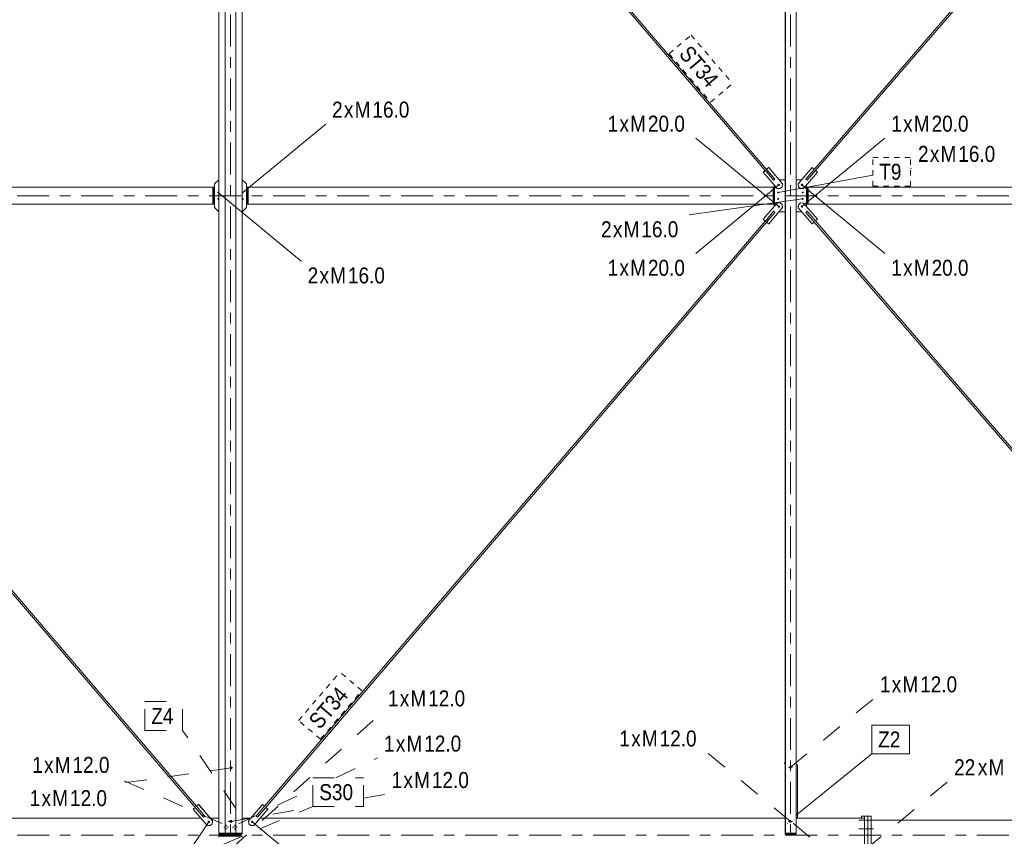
# Model space of a CAD drawing. Header units: millimetres. Extents: x -54 to 556, y -102 to 998.
# Tile 26 of 34: x 190 to 283, y 710 to 787. Entities that reach past the tile are written whole.
import ezdxf

# ---------------------------------------------------------------- set-up
doc = ezdxf.new("R2010")
doc.units = ezdxf.units.MM
for name, pattern in [('XKITLINE00', [0]), ('XKITLINE02', [4, 2, -2]), ('XKITLINE03', [6, 3, -1, 1, -1]), ('XKITLINE04', [3, 0.5, -0.5, 0.5, -0.5, 0.5, -0.5])]:
    doc.linetypes.add(name, pattern=pattern)
for name, color, linetype, lineweight in [('Element', 2, 'Continuous', 0), ('Spoina', 1, 'Continuous', 0), ('Znak elementu', 2, 'Continuous', 0), ('Znak śruby', 4, 'Continuous', 0), ('Śruba', 3, 'Continuous', 0)]:
    doc.layers.add(name, color=color, linetype=linetype, lineweight=lineweight)
doc.styles.add('ARIAL', font='ARIAL.TTF')

msp = doc.modelspace()

# ---------------------------------------------------------------- hatches: boundary and pattern name
at = {"layer": 'Śruba'}
for points in [[(261.308, 771.029), (261.31, 771.04), (261.312, 771.05), (261.316, 771.061), (261.321, 771.07), (261.326, 771.08), (261.333, 771.088), (261.34, 771.096), (261.348, 771.104), (261.356, 771.11), (261.366, 771.116), (261.375, 771.12), (261.386, 771.124), (261.396, 771.126), (261.407, 771.128), (261.418, 771.129), (261.428, 771.128), (261.439, 771.126), (261.449, 771.124), (261.46, 771.12), (261.469, 771.116), (261.479, 771.11), (261.487, 771.104), (261.495, 771.096), (261.503, 771.088), (261.509, 771.08), (261.515, 771.07), (261.519, 771.061), (261.523, 771.05), (261.525, 771.04), (261.527, 771.029), (261.528, 771.019), (261.527, 771.008), (261.525, 770.997), (261.523, 770.987), (261.519, 770.976), (261.515, 770.967), (261.509, 770.957), (261.503, 770.949), (261.495, 770.941), (261.487, 770.934), (261.479, 770.927), (261.469, 770.922), (261.46, 770.917), (261.449, 770.913), (261.439, 770.911), (261.428, 770.909), (261.418, 770.909), (261.407, 770.909), (261.396, 770.911), (261.386, 770.913), (261.375, 770.917), (261.366, 770.922), (261.356, 770.927), (261.348, 770.934), (261.34, 770.941), (261.333, 770.949), (261.326, 770.957), (261.321, 770.967), (261.316, 770.976), (261.312, 770.987), (261.31, 770.997), (261.308, 771.008), (261.308, 771.019)], [(263.481, 771.032), (263.483, 771.042), (263.485, 771.053), (263.489, 771.063), (263.494, 771.073), (263.499, 771.082), (263.506, 771.091), (263.513, 771.099), (263.521, 771.106), (263.53, 771.112), (263.539, 771.118), (263.549, 771.122), (263.559, 771.126), (263.57, 771.128), (263.58, 771.13), (263.591, 771.13), (263.602, 771.13), (263.613, 771.128), (263.623, 771.125), (263.633, 771.122), (263.643, 771.117), (263.652, 771.111), (263.661, 771.105), (263.669, 771.098), (263.676, 771.09), (263.682, 771.081), (263.688, 771.072), (263.692, 771.062), (263.696, 771.052), (263.698, 771.041), (263.7, 771.031), (263.7, 771.02), (263.7, 771.009), (263.698, 770.998), (263.695, 770.988), (263.692, 770.978), (263.687, 770.968), (263.682, 770.959), (263.675, 770.95), (263.668, 770.942), (263.66, 770.935), (263.651, 770.929), (263.642, 770.923), (263.632, 770.918), (263.622, 770.915), (263.611, 770.912), (263.601, 770.911), (263.59, 770.91), (263.579, 770.911), (263.568, 770.913), (263.558, 770.915), (263.548, 770.919), (263.538, 770.924), (263.529, 770.929), (263.52, 770.936), (263.512, 770.943), (263.505, 770.951), (263.499, 770.96), (263.493, 770.969), (263.489, 770.979), (263.485, 770.989), (263.482, 770.999), (263.481, 771.01), (263.481, 771.021)], [(208.94, 770.291), (208.939, 770.282), (208.937, 770.274), (208.934, 770.266), (208.93, 770.258), (208.925, 770.25), (208.92, 770.243), (208.914, 770.236), (208.908, 770.23), (208.901, 770.225), (208.893, 770.221), (208.885, 770.217), (208.877, 770.214), (208.868, 770.212), (208.859, 770.21), (208.851, 770.21), (208.842, 770.21), (208.833, 770.212), (208.824, 770.214), (208.816, 770.217), (208.808, 770.221), (208.801, 770.225), (208.794, 770.23), (208.787, 770.236), (208.781, 770.243), (208.776, 770.25), (208.771, 770.258), (208.767, 770.266), (208.765, 770.274), (208.762, 770.282), (208.761, 770.291), (208.761, 770.3), (208.761, 770.309), (208.762, 770.318), (208.765, 770.326), (208.767, 770.334), (208.771, 770.342), (208.776, 770.35), (208.781, 770.357), (208.787, 770.364), (208.794, 770.37), (208.801, 770.375), (208.808, 770.379), (208.816, 770.383), (208.824, 770.386), (208.833, 770.388), (208.842, 770.39), (208.851, 770.39), (208.859, 770.39), (208.868, 770.388), (208.877, 770.386), (208.885, 770.383), (208.893, 770.379), (208.901, 770.375), (208.908, 770.37), (208.914, 770.364), (208.92, 770.357), (208.925, 770.35), (208.93, 770.342), (208.934, 770.334), (208.937, 770.326), (208.939, 770.318), (208.94, 770.309), (208.941, 770.3)], [(211.06, 770.309), (211.061, 770.318), (211.063, 770.326), (211.066, 770.334), (211.07, 770.342), (211.075, 770.35), (211.08, 770.357), (211.086, 770.364), (211.092, 770.37), (211.099, 770.375), (211.107, 770.379), (211.115, 770.383), (211.123, 770.386), (211.132, 770.388), (211.141, 770.39), (211.149, 770.39), (211.158, 770.39), (211.167, 770.388), (211.176, 770.386), (211.184, 770.383), (211.192, 770.379), (211.199, 770.375), (211.206, 770.37), (211.213, 770.364), (211.219, 770.357), (211.224, 770.35), (211.229, 770.342), (211.233, 770.334), (211.235, 770.326), (211.238, 770.318), (211.239, 770.309), (211.239, 770.3), (211.239, 770.291), (211.238, 770.282), (211.235, 770.274), (211.233, 770.266), (211.229, 770.258), (211.224, 770.25), (211.219, 770.243), (211.213, 770.236), (211.206, 770.23), (211.199, 770.225), (211.192, 770.221), (211.184, 770.217), (211.176, 770.214), (211.167, 770.212), (211.158, 770.21), (211.149, 770.21), (211.141, 770.21), (211.132, 770.212), (211.123, 770.214), (211.115, 770.217), (211.107, 770.221), (211.099, 770.225), (211.092, 770.23), (211.086, 770.236), (211.08, 770.243), (211.075, 770.25), (211.07, 770.258), (211.066, 770.266), (211.063, 770.274), (211.061, 770.282), (211.06, 770.291), (211.059, 770.3)], [(261.261, 770.309), (261.262, 770.318), (261.264, 770.326), (261.267, 770.334), (261.271, 770.342), (261.276, 770.35), (261.281, 770.357), (261.287, 770.364), (261.293, 770.37), (261.301, 770.375), (261.308, 770.379), (261.316, 770.383), (261.324, 770.386), (261.333, 770.388), (261.342, 770.39), (261.35, 770.39), (261.359, 770.39), (261.368, 770.388), (261.377, 770.386), (261.385, 770.383), (261.393, 770.379), (261.4, 770.375), (261.408, 770.37), (261.414, 770.364), (261.42, 770.357), (261.425, 770.35), (261.43, 770.342), (261.434, 770.334), (261.437, 770.326), (261.439, 770.318), (261.44, 770.309), (261.44, 770.3), (261.44, 770.291), (261.439, 770.282), (261.437, 770.274), (261.434, 770.266), (261.43, 770.258), (261.425, 770.25), (261.42, 770.243), (261.414, 770.236), (261.408, 770.23), (261.4, 770.225), (261.393, 770.221), (261.385, 770.217), (261.377, 770.214), (261.368, 770.212), (261.359, 770.21), (261.35, 770.21), (261.342, 770.21), (261.333, 770.212), (261.324, 770.214), (261.316, 770.217), (261.308, 770.221), (261.301, 770.225), (261.293, 770.23), (261.287, 770.236), (261.281, 770.243), (261.276, 770.25), (261.271, 770.258), (261.267, 770.266), (261.264, 770.274), (261.262, 770.282), (261.261, 770.291), (261.261, 770.3)], [(263.56, 770.309), (263.561, 770.318), (263.563, 770.326), (263.566, 770.334), (263.57, 770.342), (263.575, 770.35), (263.58, 770.357), (263.586, 770.364), (263.592, 770.37), (263.599, 770.375), (263.607, 770.379), (263.615, 770.383), (263.623, 770.386), (263.632, 770.388), (263.641, 770.39), (263.649, 770.39), (263.658, 770.39), (263.667, 770.388), (263.676, 770.386), (263.684, 770.383), (263.692, 770.379), (263.699, 770.375), (263.706, 770.37), (263.713, 770.364), (263.719, 770.357), (263.724, 770.35), (263.729, 770.342), (263.733, 770.334), (263.735, 770.326), (263.738, 770.318), (263.739, 770.309), (263.739, 770.3), (263.739, 770.291), (263.738, 770.282), (263.735, 770.274), (263.733, 770.266), (263.729, 770.258), (263.724, 770.25), (263.719, 770.243), (263.713, 770.236), (263.706, 770.23), (263.699, 770.225), (263.692, 770.221), (263.684, 770.217), (263.676, 770.214), (263.667, 770.212), (263.658, 770.21), (263.649, 770.21), (263.641, 770.21), (263.632, 770.212), (263.623, 770.214), (263.615, 770.217), (263.607, 770.221), (263.599, 770.225), (263.592, 770.23), (263.586, 770.236), (263.58, 770.243), (263.575, 770.25), (263.57, 770.258), (263.566, 770.266), (263.563, 770.274), (263.561, 770.282), (263.56, 770.291), (263.559, 770.3)], [(208.94, 769.691), (208.939, 769.682), (208.937, 769.674), (208.934, 769.666), (208.93, 769.658), (208.925, 769.65), (208.92, 769.643), (208.914, 769.636), (208.908, 769.63), (208.901, 769.625), (208.893, 769.621), (208.885, 769.617), (208.877, 769.614), (208.868, 769.612), (208.859, 769.61), (208.851, 769.61), (208.842, 769.61), (208.833, 769.612), (208.824, 769.614), (208.816, 769.617), (208.808, 769.621), (208.801, 769.625), (208.794, 769.63), (208.787, 769.636), (208.781, 769.643), (208.776, 769.65), (208.771, 769.658), (208.767, 769.666), (208.765, 769.674), (208.762, 769.682), (208.761, 769.691), (208.761, 769.7), (208.761, 769.709), (208.762, 769.718), (208.765, 769.726), (208.767, 769.734), (208.771, 769.742), (208.776, 769.75), (208.781, 769.757), (208.787, 769.764), (208.794, 769.77), (208.801, 769.775), (208.808, 769.779), (208.816, 769.783), (208.824, 769.786), (208.833, 769.788), (208.842, 769.79), (208.851, 769.79), (208.859, 769.79), (208.868, 769.788), (208.877, 769.786), (208.885, 769.783), (208.893, 769.779), (208.901, 769.775), (208.908, 769.77), (208.914, 769.764), (208.92, 769.757), (208.925, 769.75), (208.93, 769.742), (208.934, 769.734), (208.937, 769.726), (208.939, 769.718), (208.94, 769.709), (208.941, 769.7)], [(211.06, 769.709), (211.061, 769.718), (211.063, 769.726), (211.066, 769.734), (211.07, 769.742), (211.075, 769.75), (211.08, 769.757), (211.086, 769.764), (211.092, 769.77), (211.099, 769.775), (211.107, 769.779), (211.115, 769.783), (211.123, 769.786), (211.132, 769.788), (211.141, 769.79), (211.149, 769.79), (211.158, 769.79), (211.167, 769.788), (211.176, 769.786), (211.184, 769.783), (211.192, 769.779), (211.199, 769.775), (211.206, 769.77), (211.213, 769.764), (211.219, 769.757), (211.224, 769.75), (211.229, 769.742), (211.233, 769.734), (211.235, 769.726), (211.238, 769.718), (211.239, 769.709), (211.239, 769.7), (211.239, 769.691), (211.238, 769.682), (211.235, 769.674), (211.233, 769.666), (211.229, 769.658), (211.224, 769.65), (211.219, 769.643), (211.213, 769.636), (211.206, 769.63), (211.199, 769.625), (211.192, 769.621), (211.184, 769.617), (211.176, 769.614), (211.167, 769.612), (211.158, 769.61), (211.149, 769.61), (211.141, 769.61), (211.132, 769.612), (211.123, 769.614), (211.115, 769.617), (211.107, 769.621), (211.099, 769.625), (211.092, 769.63), (211.086, 769.636), (211.08, 769.643), (211.075, 769.65), (211.07, 769.658), (211.066, 769.666), (211.063, 769.674), (211.061, 769.682), (211.06, 769.691), (211.059, 769.7)], [(261.261, 769.709), (261.262, 769.718), (261.264, 769.726), (261.267, 769.734), (261.271, 769.742), (261.276, 769.75), (261.281, 769.757), (261.287, 769.764), (261.293, 769.77), (261.301, 769.775), (261.308, 769.779), (261.316, 769.783), (261.324, 769.786), (261.333, 769.788), (261.342, 769.79), (261.35, 769.79), (261.359, 769.79), (261.368, 769.788), (261.377, 769.786), (261.385, 769.783), (261.393, 769.779), (261.4, 769.775), (261.408, 769.77), (261.414, 769.764), (261.42, 769.757), (261.425, 769.75), (261.43, 769.742), (261.434, 769.734), (261.437, 769.726), (261.439, 769.718), (261.44, 769.709), (261.44, 769.7), (261.44, 769.691), (261.439, 769.682), (261.437, 769.674), (261.434, 769.666), (261.43, 769.658), (261.425, 769.65), (261.42, 769.643), (261.414, 769.636), (261.408, 769.63), (261.4, 769.625), (261.393, 769.621), (261.385, 769.617), (261.377, 769.614), (261.368, 769.612), (261.359, 769.61), (261.35, 769.61), (261.342, 769.61), (261.333, 769.612), (261.324, 769.614), (261.316, 769.617), (261.308, 769.621), (261.301, 769.625), (261.293, 769.63), (261.287, 769.636), (261.281, 769.643), (261.276, 769.65), (261.271, 769.658), (261.267, 769.666), (261.264, 769.674), (261.262, 769.682), (261.261, 769.691), (261.261, 769.7)], [(263.56, 769.709), (263.561, 769.718), (263.563, 769.726), (263.566, 769.734), (263.57, 769.742), (263.575, 769.75), (263.58, 769.757), (263.586, 769.764), (263.592, 769.77), (263.599, 769.775), (263.607, 769.779), (263.615, 769.783), (263.623, 769.786), (263.632, 769.788), (263.641, 769.79), (263.649, 769.79), (263.658, 769.79), (263.667, 769.788), (263.676, 769.786), (263.684, 769.783), (263.692, 769.779), (263.699, 769.775), (263.706, 769.77), (263.713, 769.764), (263.719, 769.757), (263.724, 769.75), (263.729, 769.742), (263.733, 769.734), (263.735, 769.726), (263.738, 769.718), (263.739, 769.709), (263.739, 769.7), (263.739, 769.691), (263.738, 769.682), (263.735, 769.674), (263.733, 769.666), (263.729, 769.658), (263.724, 769.65), (263.719, 769.643), (263.713, 769.636), (263.706, 769.63), (263.699, 769.625), (263.692, 769.621), (263.684, 769.617), (263.676, 769.614), (263.667, 769.612), (263.658, 769.61), (263.649, 769.61), (263.641, 769.61), (263.632, 769.612), (263.623, 769.614), (263.615, 769.617), (263.607, 769.621), (263.599, 769.625), (263.592, 769.63), (263.586, 769.636), (263.58, 769.643), (263.575, 769.65), (263.57, 769.658), (263.566, 769.666), (263.563, 769.674), (263.561, 769.682), (263.56, 769.691), (263.559, 769.7)], [(261.308, 768.992), (261.31, 769.003), (261.312, 769.013), (261.316, 769.024), (261.321, 769.033), (261.326, 769.043), (261.333, 769.051), (261.34, 769.059), (261.348, 769.066), (261.356, 769.073), (261.366, 769.078), (261.375, 769.083), (261.386, 769.087), (261.396, 769.089), (261.407, 769.091), (261.418, 769.091), (261.428, 769.091), (261.439, 769.089), (261.449, 769.087), (261.46, 769.083), (261.469, 769.078), (261.479, 769.073), (261.487, 769.066), (261.495, 769.059), (261.503, 769.051), (261.509, 769.043), (261.515, 769.033), (261.519, 769.024), (261.523, 769.013), (261.525, 769.003), (261.527, 768.992), (261.528, 768.981), (261.527, 768.971), (261.525, 768.96), (261.523, 768.95), (261.519, 768.939), (261.515, 768.93), (261.509, 768.92), (261.503, 768.912), (261.495, 768.904), (261.487, 768.896), (261.479, 768.89), (261.469, 768.884), (261.46, 768.88), (261.449, 768.876), (261.439, 768.874), (261.428, 768.872), (261.418, 768.871), (261.407, 768.872), (261.396, 768.874), (261.386, 768.876), (261.375, 768.88), (261.366, 768.884), (261.356, 768.89), (261.348, 768.896), (261.34, 768.904), (261.333, 768.912), (261.326, 768.92), (261.321, 768.93), (261.316, 768.939), (261.312, 768.95), (261.31, 768.96), (261.308, 768.971), (261.308, 768.981)], [(263.481, 768.99), (263.482, 769.001), (263.485, 769.011), (263.489, 769.021), (263.493, 769.031), (263.499, 769.04), (263.505, 769.049), (263.512, 769.057), (263.52, 769.064), (263.529, 769.071), (263.538, 769.076), (263.548, 769.081), (263.558, 769.085), (263.568, 769.087), (263.579, 769.089), (263.59, 769.09), (263.601, 769.089), (263.611, 769.088), (263.622, 769.085), (263.632, 769.082), (263.642, 769.077), (263.651, 769.071), (263.66, 769.065), (263.668, 769.058), (263.675, 769.05), (263.682, 769.041), (263.687, 769.032), (263.692, 769.022), (263.695, 769.012), (263.698, 769.002), (263.7, 768.991), (263.7, 768.98), (263.7, 768.97), (263.698, 768.959), (263.696, 768.948), (263.692, 768.938), (263.688, 768.928), (263.682, 768.919), (263.676, 768.91), (263.669, 768.902), (263.661, 768.895), (263.652, 768.889), (263.643, 768.883), (263.633, 768.878), (263.623, 768.875), (263.613, 768.872), (263.602, 768.87), (263.591, 768.87), (263.58, 768.87), (263.57, 768.872), (263.559, 768.874), (263.549, 768.878), (263.539, 768.882), (263.53, 768.888), (263.521, 768.894), (263.513, 768.901), (263.506, 768.909), (263.499, 768.918), (263.494, 768.927), (263.489, 768.937), (263.485, 768.947), (263.483, 768.958), (263.481, 768.968), (263.481, 768.979)], [(208.07, 711.247), (208.069, 711.237), (208.066, 711.226), (208.062, 711.216), (208.058, 711.206), (208.052, 711.197), (208.046, 711.188), (208.038, 711.18), (208.03, 711.173), (208.022, 711.167), (208.013, 711.161), (208.003, 711.156), (207.993, 711.153), (207.982, 711.15), (207.972, 711.149), (207.961, 711.148), (207.95, 711.149), (207.939, 711.15), (207.929, 711.153), (207.919, 711.156), (207.909, 711.161), (207.9, 711.167), (207.891, 711.173), (207.883, 711.18), (207.876, 711.188), (207.869, 711.197), (207.864, 711.206), (207.859, 711.216), (207.856, 711.226), (207.853, 711.237), (207.851, 711.247), (207.851, 711.258), (207.851, 711.269), (207.853, 711.28), (207.856, 711.29), (207.859, 711.3), (207.864, 711.31), (207.869, 711.319), (207.876, 711.328), (207.883, 711.336), (207.891, 711.343), (207.9, 711.35), (207.909, 711.355), (207.919, 711.36), (207.929, 711.363), (207.939, 711.366), (207.95, 711.368), (207.961, 711.368), (207.972, 711.368), (207.982, 711.366), (207.993, 711.363), (208.003, 711.36), (208.013, 711.355), (208.022, 711.35), (208.03, 711.343), (208.038, 711.336), (208.046, 711.328), (208.052, 711.319), (208.058, 711.31), (208.062, 711.3), (208.066, 711.29), (208.069, 711.28), (208.07, 711.269), (208.071, 711.258)], [(211.93, 711.269), (211.931, 711.28), (211.934, 711.29), (211.938, 711.3), (211.942, 711.31), (211.948, 711.319), (211.954, 711.328), (211.962, 711.336), (211.97, 711.343), (211.978, 711.35), (211.987, 711.355), (211.997, 711.36), (212.007, 711.363), (212.018, 711.366), (212.028, 711.368), (212.039, 711.368), (212.05, 711.368), (212.061, 711.366), (212.071, 711.363), (212.081, 711.36), (212.091, 711.355), (212.1, 711.35), (212.109, 711.343), (212.117, 711.336), (212.124, 711.328), (212.131, 711.319), (212.136, 711.31), (212.141, 711.3), (212.144, 711.29), (212.147, 711.28), (212.149, 711.269), (212.149, 711.258), (212.149, 711.247), (212.147, 711.237), (212.144, 711.226), (212.141, 711.216), (212.136, 711.206), (212.131, 711.197), (212.124, 711.188), (212.117, 711.18), (212.109, 711.173), (212.1, 711.167), (212.091, 711.161), (212.081, 711.156), (212.071, 711.153), (212.061, 711.15), (212.05, 711.149), (212.039, 711.148), (212.028, 711.149), (212.018, 711.15), (212.007, 711.153), (211.997, 711.156), (211.987, 711.161), (211.978, 711.167), (211.97, 711.173), (211.962, 711.18), (211.954, 711.188), (211.948, 711.197), (211.942, 711.206), (211.938, 711.216), (211.934, 711.226), (211.931, 711.237), (211.93, 711.247), (211.929, 711.258)]]:
    msp.add_hatch(color=256, dxfattribs=at).paths.add_polyline_path(points, flags=17)

# ---------------------------------------------------------------- linework, layer by layer
at = {"layer": 'Element', "linetype": 'XKITLINE00', "lineweight": 0}
for p, q in [((208.899, 829.82), (208.899, 710.18)), ((209.499, 710.18), (209.499, 829.82)), ((209.5, 710.18), (209.5, 829.82)), ((210.5, 710.18), (210.5, 829.82)), ((210.501, 710.18), (210.501, 829.82)), ((211.101, 710.18), (211.101, 829.82)), ((262, 710.18), (262, 829.82)), ((262.003, 710.18), (262.003, 829.82)), ((262.028, 710.18), (262.028, 829.82)), ((262.031, 710.18), (262.031, 829.82)), ((263.03, 710.18), (263.03, 829.82)), ((261.053, 771.564), (212.52, 828.299)), ((264.074, 771.461), (313.202, 828.396)), ((264.737, 772.474), (312.297, 827.592)), ((260.152, 772.372), (213.179, 827.283)), ((259.96, 772.21), (260.149, 772.372)), ((261.259, 770.69), (259.96, 772.21)), ((259.96, 772.21), (259.965, 772.21)), ((259.965, 772.21), (260.154, 772.372)), ((261.264, 770.69), (259.965, 772.21)), ((260.149, 772.372), (260.154, 772.372)), ((260.154, 772.372), (260.934, 771.46)), ((260.272, 772.477), (260.461, 772.639)), ((260.274, 772.476), (260.276, 772.476)), ((260.276, 772.476), (260.466, 772.639)), ((261.056, 771.564), (260.276, 772.476)), ((260.461, 772.639), (260.466, 772.639)), ((260.466, 772.639), (261.766, 771.119)), ((263.238, 771.122), (264.544, 772.636)), ((263.243, 771.122), (264.549, 772.636)), ((265.048, 772.205), (263.742, 770.691)), ((264.738, 772.473), (263.954, 771.565)), ((264.076, 771.46), (264.859, 772.368)), ((264.544, 772.636), (264.549, 772.636)), ((264.549, 772.636), (264.738, 772.473)), ((264.857, 772.368), (264.859, 772.368)), ((264.859, 772.368), (265.048, 772.205)), ((208.501, 771.1), (208.899, 771.498)), ((208.501, 768.9), (208.501, 771.1)), ((211.499, 771.1), (211.101, 771.498)), ((211.499, 768.9), (211.499, 771.1)), ((260.933, 771.462), (260.94, 771.467)), ((260.934, 771.46), (260.993, 771.511)), ((260.94, 771.467), (260.963, 771.485)), ((260.963, 771.485), (260.994, 771.511)), ((260.994, 771.511), (261.056, 771.564)), ((260.994, 771.511), (261.024, 771.537)), ((260.996, 769.002), (260.996, 770.998)), ((261.024, 771.537), (261.046, 771.557)), ((261.046, 771.557), (261.053, 771.564)), ((261.053, 771.564), (261.056, 771.564)), ((261.44, 771.5), (262, 771.5)), ((261.766, 771.119), (261.744, 770.837)), ((263.03, 771.5), (263.564, 771.5)), ((263.238, 771.122), (263.259, 770.84)), ((263.238, 771.122), (263.243, 771.122)), ((263.264, 770.84), (263.243, 771.122)), ((263.954, 771.565), (264.076, 771.46)), ((159.121, 770.8), (208.343, 770.8)), ((208.343, 770.8), (208.343, 769.2)), ((208.406, 770.8), (208.343, 770.8)), ((208.343, 769.2), (208.343, 770.8)), ((208.383, 769.2), (208.383, 770.8)), ((208.406, 769.2), (208.406, 770.8)), ((208.432, 770.8), (208.406, 770.8)), ((208.406, 770.78), (208.501, 770.78)), ((208.41, 770.78), (208.41, 770.8)), ((208.432, 770.78), (208.432, 770.8)), ((211.499, 770.78), (211.594, 770.78)), ((211.568, 770.78), (211.568, 770.8)), ((211.568, 770.8), (211.594, 770.8)), ((211.59, 770.78), (211.59, 770.8)), ((211.594, 770.8), (211.594, 769.2)), ((211.594, 770.8), (211.657, 770.8)), ((211.617, 769.2), (211.617, 770.8)), ((260.879, 770.8), (211.657, 770.8)), ((211.657, 770.8), (211.657, 769.2)), ((211.657, 770.8), (211.657, 769.2)), ((260.879, 769.2), (260.879, 770.8)), ((260.919, 770.8), (260.879, 770.8)), ((260.879, 769.2), (260.879, 770.8)), ((260.919, 769.2), (260.919, 770.8)), ((260.919, 770.78), (260.996, 770.78)), ((261.001, 769.008), (261.001, 770.992)), ((261.541, 770.668), (261.259, 770.69)), ((261.259, 770.69), (261.264, 770.69)), ((261.546, 770.668), (261.264, 770.69)), ((261.542, 770.668), (261.541, 770.668)), ((261.541, 770.668), (261.546, 770.668)), ((261.744, 770.837), (261.546, 770.668)), ((263.259, 770.84), (263.455, 770.67)), ((263.259, 770.84), (263.264, 770.84)), ((263.46, 770.67), (263.264, 770.84)), ((263.455, 770.67), (263.46, 770.67)), ((263.742, 770.691), (263.46, 770.67)), ((263.999, 769.011), (263.999, 770.989)), ((263.999, 770.78), (264.094, 770.78)), ((264.068, 770.78), (264.068, 770.8)), ((264.068, 770.8), (264.094, 770.8)), ((264.09, 770.78), (264.09, 770.8)), ((264.094, 770.8), (264.094, 769.2)), ((264.094, 770.8), (264.157, 770.8)), ((264.117, 769.2), (264.117, 770.8)), ((264.157, 769.2), (264.157, 770.8)), ((264.157, 770.8), (313.379, 770.8)), ((264.157, 770.8), (264.157, 769.2)), ((208.343, 769.2), (159.121, 769.2)), ((208.406, 769.2), (208.343, 769.2)), ((208.406, 769.22), (208.501, 769.22)), ((208.406, 769.2), (208.432, 769.2)), ((208.41, 769.2), (208.41, 769.22)), ((208.432, 769.2), (208.432, 769.22)), ((211.499, 769.22), (211.594, 769.22)), ((211.568, 769.2), (211.568, 769.22)), ((211.594, 769.2), (211.568, 769.2)), ((211.59, 769.2), (211.59, 769.22)), ((211.594, 769.2), (211.657, 769.2)), ((211.657, 769.2), (260.879, 769.2)), ((261.259, 769.31), (259.96, 767.79)), ((259.965, 767.79), (261.264, 769.31)), ((260.919, 769.2), (260.879, 769.2)), ((260.919, 769.22), (260.996, 769.22)), ((261.541, 769.332), (261.259, 769.31)), ((261.259, 769.31), (261.264, 769.31)), ((261.264, 769.31), (261.546, 769.332)), ((261.542, 769.332), (261.541, 769.332)), ((261.541, 769.332), (261.546, 769.332)), ((261.546, 769.332), (261.744, 769.163)), ((261.744, 769.163), (261.766, 768.881)), ((262.008, 769.96), (262.008, 770.04)), ((262.008, 770.04), (262.028, 770.04)), ((262.028, 769.96), (262.008, 769.96)), ((263.259, 769.16), (263.238, 768.878)), ((263.243, 768.878), (263.264, 769.16)), ((263.455, 769.33), (263.259, 769.16)), ((263.259, 769.16), (263.264, 769.16)), ((263.264, 769.16), (263.46, 769.33)), ((263.455, 769.33), (263.46, 769.33)), ((263.46, 769.33), (263.742, 769.309)), ((263.742, 769.309), (265.048, 767.795)), ((263.999, 769.22), (264.094, 769.22)), ((264.068, 769.2), (264.068, 769.22)), ((264.094, 769.2), (264.068, 769.2)), ((264.09, 769.2), (264.09, 769.22)), ((264.094, 769.2), (264.157, 769.2)), ((313.379, 769.2), (264.157, 769.2)), ((207.479, 711.701), (158.947, 768.436)), ((208.899, 768.502), (208.501, 768.9)), ((211.101, 768.502), (211.499, 768.9)), ((212.521, 711.701), (261.053, 768.436)), ((260.934, 768.54), (260.154, 767.628)), ((260.276, 767.524), (261.056, 768.436)), ((261.766, 768.881), (260.466, 767.361)), ((260.94, 768.533), (260.933, 768.538)), ((260.934, 768.54), (260.993, 768.489)), ((260.963, 768.515), (260.94, 768.533)), ((260.994, 768.489), (260.963, 768.515)), ((261.024, 768.463), (260.994, 768.489)), ((260.994, 768.489), (261.056, 768.436)), ((261.046, 768.443), (261.024, 768.463)), ((261.053, 768.436), (261.046, 768.443)), ((261.053, 768.436), (261.056, 768.436)), ((261.44, 768.5), (262, 768.5)), ((263.03, 768.5), (263.564, 768.5)), ((263.238, 768.878), (264.544, 767.364)), ((263.238, 768.878), (263.243, 768.878)), ((264.549, 767.364), (263.243, 768.878)), ((264.076, 768.54), (263.954, 768.435)), ((263.954, 768.435), (264.738, 767.527)), ((313.202, 711.604), (264.074, 768.539)), ((264.859, 767.632), (264.076, 768.54)), ((206.821, 712.717), (159.848, 767.628)), ((213.179, 712.717), (260.152, 767.628)), ((259.96, 767.79), (260.149, 767.628)), ((259.96, 767.79), (259.965, 767.79)), ((260.154, 767.628), (259.965, 767.79)), ((260.149, 767.628), (260.154, 767.628)), ((260.272, 767.523), (260.461, 767.361)), ((260.274, 767.524), (260.276, 767.524)), ((260.466, 767.361), (260.276, 767.524)), ((260.461, 767.361), (260.466, 767.361)), ((264.544, 767.364), (264.549, 767.364)), ((264.738, 767.527), (264.549, 767.364)), ((312.297, 712.408), (264.737, 767.526)), ((264.857, 767.632), (264.859, 767.632)), ((265.048, 767.795), (264.859, 767.632)), ((261.95, 716.789), (261.95, 716.729)), ((261.95, 716.789), (262, 716.789)), ((261.95, 716.729), (262, 716.729)), ((263.03, 716.789), (263.05, 716.789)), ((263.03, 716.729), (263.05, 716.729)), ((263.03, 716.617), (263.16, 716.617)), ((263.03, 716.613), (263.16, 716.613)), ((263.05, 716.789), (263.05, 716.729)), ((263.16, 716.613), (263.16, 716.617)), ((263.16, 711.6), (263.16, 716.613)), ((206.819, 712.716), (207.009, 712.878)), ((207.014, 712.878), (207.009, 712.878)), ((207.009, 712.878), (208.309, 711.359)), ((208.314, 711.359), (207.014, 712.878)), ((211.686, 711.359), (212.986, 712.878)), ((211.691, 711.359), (212.991, 712.878)), ((212.986, 712.878), (212.991, 712.878)), ((212.991, 712.878), (213.181, 712.716)), ((262, 713.497), (262, 712.282)), ((262, 713.494), (262, 713.494)), ((206.508, 712.449), (206.698, 712.612)), ((207.808, 710.93), (206.508, 712.449)), ((206.698, 712.612), (206.7, 712.612)), ((206.698, 712.612), (207.478, 711.7)), ((207.599, 711.804), (206.819, 712.716)), ((213.492, 712.449), (212.192, 710.93)), ((213.181, 712.716), (212.401, 711.804)), ((212.522, 711.7), (213.302, 712.612)), ((213.3, 712.612), (213.302, 712.612)), ((213.302, 712.612), (213.492, 712.449)), ((262, 712.282), (262, 712.282)), ((158, 711.6), (207.234, 711.6)), ((207.478, 711.7), (207.599, 711.804)), ((208.287, 711.077), (208.09, 710.908)), ((208.095, 710.908), (208.292, 711.077)), ((208.107, 711.6), (208.897, 711.6)), ((208.309, 711.359), (208.287, 711.077)), ((208.292, 711.077), (208.287, 711.077)), ((208.292, 711.077), (208.314, 711.359)), ((208.314, 711.359), (208.309, 711.359)), ((208.897, 710.18), (208.897, 711.6)), ((208.897, 711.6), (208.899, 711.6)), ((211.103, 711.6), (211.101, 711.6)), ((211.103, 711.6), (211.893, 711.6)), ((211.103, 710.18), (211.103, 711.6)), ((211.686, 711.359), (211.708, 711.077)), ((211.686, 711.359), (211.691, 711.359)), ((211.713, 711.077), (211.691, 711.359)), ((211.708, 711.077), (211.905, 710.908)), ((211.708, 711.077), (211.713, 711.077)), ((211.91, 710.908), (211.713, 711.077)), ((212.401, 711.804), (212.522, 711.7)), ((212.766, 711.6), (262, 711.6)), ((263.03, 711.6), (269.46, 711.6)), ((269.766, 711.8), (269.167, 711.8)), ((269.167, 711.6), (269.167, 711.8)), ((269.46, 708.4), (269.46, 711.6)), ((269.466, 708.2), (269.466, 711.8)), ((269.766, 711.8), (269.766, 708.2)), ((270.066, 711.8), (269.766, 711.8)), ((269.766, 708.2), (269.766, 711.8)), ((270.066, 708.2), (270.066, 711.8)), ((270.066, 711.4), (312.834, 711.4)), ((208.09, 710.908), (207.808, 710.93)), ((208.09, 710.908), (208.095, 710.908)), ((208.899, 710.18), (208.897, 710.18)), ((208.899, 710.18), (209.5, 710.18)), ((208.9, 710.1), (208.9, 710.18)), ((211.1, 710.1), (208.9, 710.1)), ((209.5, 710.18), (210.5, 710.18)), ((209.5, 710.18), (209.5, 710.18)), ((209.915, 709.9), (209.915, 710.1)), ((209.92, 709.9), (209.92, 710.1)), ((210.08, 709.9), (210.08, 710.1)), ((210.085, 709.9), (210.085, 710.1)), ((210.5, 710.18), (210.501, 710.18)), ((210.5, 710.18), (210.5, 710.18)), ((210.501, 710.18), (211.101, 710.18)), ((211.1, 710.1), (211.1, 710.18)), ((211.101, 710.18), (211.103, 710.18)), ((211.905, 710.908), (211.91, 710.908)), ((212.192, 710.93), (211.91, 710.908)), ((262, 710.18), (262.003, 710.18)), ((262.001, 710.18), (262.001, 710.1)), ((262.03, 710.18), (262.001, 710.18)), ((262.001, 710.1), (263.029, 710.1)), ((262.028, 710.18), (262.029, 710.18)), ((262.029, 710.1), (262.029, 710.18)), ((262.03, 710.18), (262.031, 710.18)), ((262.031, 710.18), (263.03, 710.18)), ((263.029, 710.1), (263.029, 710.18)), ((208.9, 709.9), (211.1, 709.9)), ((208.9, 709.82), (208.9, 709.9)), ((211.1, 709.9), (211.1, 709.82))]:
    msp.add_line(p, q, dxfattribs=at)
at = {"layer": 'Spoina', "linetype": 'XKITLINE03', "lineweight": 0}
for p, q in [((210, -20), (210, 960)), ((262.5, -20), (262.5, 960)), ((-20, 770), (440, 770)), ((-20, 710), (440, 710))]:
    msp.add_line(p, q, dxfattribs=at)
at = {"layer": 'Znak elementu', "linetype": 'XKITLINE04', "lineweight": 0}
for p, q in [((251.131, 783.318), (253.183, 785.073)), ((253.183, 785.073), (257.071, 780.528)), ((251.131, 783.318), (255.019, 778.772)), ((255.019, 778.772), (257.071, 780.528)), ((270.236, 773.6), (273.77, 773.6)), ((270.236, 770.9), (270.236, 773.6)), ((273.77, 770.9), (273.77, 773.6)), ((270.236, 770.9), (273.77, 770.9)), ((216.381, 720.767), (220.269, 725.312)), ((222.321, 723.557), (220.269, 725.312)), ((218.433, 719.012), (222.321, 723.557)), ((218.433, 719.012), (216.381, 720.767))]:
    msp.add_line(p, q, dxfattribs=at)
at = {"layer": 'Znak elementu', "linetype": 'XKITLINE02', "lineweight": 0}
for p, q in [((201.966, 722.535), (205.5, 722.535)), ((201.966, 719.835), (201.966, 722.535)), ((205.5, 719.835), (205.5, 722.535)), ((201.966, 719.835), (205.5, 719.835)), ((210.5, 712.525), (205.5, 719.835)), ((217.721, 715.393), (222.481, 715.393)), ((217.721, 712.693), (217.721, 715.393)), ((222.481, 712.693), (222.481, 715.393)), ((209.061, 709.043), (217.721, 712.693)), ((217.721, 712.693), (222.481, 712.693))]:
    msp.add_line(p, q, dxfattribs=at)
at = {"layer": 'Znak elementu', "linetype": 'XKITLINE00', "lineweight": 0}
for p, q in [((270.135, 720.336), (273.669, 720.336)), ((270.135, 717.636), (270.135, 720.336)), ((273.669, 717.636), (273.669, 720.336)), ((263.064, 711.915), (270.135, 717.636)), ((270.135, 717.636), (273.669, 717.636))]:
    msp.add_line(p, q, dxfattribs=at)
at = {"layer": 'Znak śruby', "linetype": 'XKITLINE00', "lineweight": 0}
for p, q in [((211.145, 770.3), (218.924, 776.728)), ((261.413, 768.981), (253.634, 775.41)), ((263.585, 768.98), (271.364, 775.408)), ((273.77, 772.555), (273.87, 772.573)), ((261.413, 771.019), (253.634, 764.59)), ((261.346, 770.3), (270.236, 771.914)), ((263.585, 771.02), (271.364, 764.592)), ((208.855, 770.3), (216.633, 763.872)), ((263.645, 769.7), (253.019, 768.203)), ((207.966, 711.258), (202.466, 703.082)), ((212.034, 711.258), (219.812, 704.83))]:
    msp.add_line(p, q, dxfattribs=at)
at = {"layer": 'Znak śruby', "linetype": 'XKITLINE02', "lineweight": 0}
for p, q in [((262.515, 716.379), (270.294, 722.807)), ((210.015, 708.7), (224.157, 721.492)), ((262.512, 711.3), (254.734, 717.728)), ((219.866, 715.393), (223.789, 717.25)), ((210.065, 716.329), (199.439, 714.832)), ((209.201, 711.1), (199.675, 715.25)), ((269.483, 708.6), (277.261, 715.028)), ((210.799, 711.1), (217.721, 714.377)), ((222.481, 713.478), (224.505, 713.832)), ((210.015, 711.3), (217.987, 712.693)), ((262.779, 711.1), (270.557, 704.672))]:
    msp.add_line(p, q, dxfattribs=at)
at = {"layer": 'Śruba', "linetype": 'XKITLINE00', "lineweight": 0}
for p, q in [((261.422, 771.019), (261.403, 771.019)), ((263.595, 771.02), (263.576, 771.02)), ((208.863, 770.3), (208.847, 770.3)), ((211.137, 770.3), (211.153, 770.3)), ((261.338, 770.3), (261.354, 770.3)), ((263.637, 770.3), (263.653, 770.3)), ((208.863, 769.7), (208.847, 769.7)), ((211.137, 769.7), (211.153, 769.7)), ((261.338, 769.7), (261.354, 769.7)), ((263.637, 769.7), (263.653, 769.7)), ((261.422, 768.981), (261.403, 768.981)), ((263.595, 768.98), (263.576, 768.98)), ((207.956, 711.258), (207.975, 711.258)), ((212.044, 711.258), (212.025, 711.258)), ((209.38, 710.75), (209.527, 710.75)), ((209.6, 710.97), (209.6, 710.823)), ((209.6, 710.53), (209.6, 710.677)), ((209.82, 710.75), (209.673, 710.75)), ((210.18, 710.75), (210.327, 710.75)), ((210.4, 710.97), (210.4, 710.823)), ((210.4, 710.53), (210.4, 710.677)), ((210.62, 710.75), (210.473, 710.75))]:
    msp.add_line(p, q, dxfattribs=at)
at = {"layer": 'Śruba', "linetype": 'XKITLINE02', "lineweight": 0}
for p, q in [((209.915, 716.329), (210.215, 716.329)), ((210.02, 716.399), (210.08, 716.399)), ((210.02, 716.259), (210.08, 716.259)), ((210.08, 716.399), (210.11, 716.399)), ((210.08, 716.259), (210.11, 716.259)), ((262.34, 716.379), (262.69, 716.379)), ((262.44, 716.449), (262.56, 716.449)), ((262.44, 716.309), (262.56, 716.309)), ((262.56, 716.449), (262.59, 716.449)), ((262.56, 716.309), (262.59, 716.309)), ((209.208, 711.1), (209.194, 711.1)), ((210.215, 711.3), (209.815, 711.3)), ((210.08, 711.37), (209.92, 711.37)), ((210.08, 711.23), (209.92, 711.23)), ((210.11, 711.37), (210.08, 711.37)), ((210.11, 711.23), (210.08, 711.23)), ((210.792, 711.1), (210.806, 711.1)), ((262.212, 711.1), (262.226, 711.1)), ((262.712, 711.3), (262.312, 711.3)), ((262.554, 711.37), (262.434, 711.37)), ((262.554, 711.23), (262.434, 711.23)), ((262.59, 711.37), (262.56, 711.37)), ((262.59, 711.23), (262.56, 711.23)), ((262.772, 711.1), (262.786, 711.1)), ((268.933, 711.4), (270.032, 711.4)), ((268.98, 711.4), (270.079, 711.4)), ((269.166, 711.4), (270.266, 711.4)), ((269.191, 711.4), (270.291, 711.4)), ((268.933, 710.6), (270.032, 710.6)), ((268.98, 710.6), (270.079, 710.6)), ((269.005, 710.6), (270.104, 710.6)), ((269.073, 710.6), (270.172, 710.6)), ((269.141, 710.6), (270.241, 710.6)), ((269.166, 710.6), (270.266, 710.6)), ((269.191, 710.6), (270.291, 710.6))]:
    msp.add_line(p, q, dxfattribs=at)

# ---------------------------------------------------------------- texts
at = {"layer": 'Znak elementu', "style": 'ARIAL', "width": 0.85}
for rotation, p in [(-49.45772, (251.977, 783.252)), (49.45772, (218.367, 719.858))]:
    msp.add_text('ST34', height=1.5, rotation=rotation, dxfattribs=at).set_placement(p)
for s, p in [('T9', (270.836, 771.5)), ('Z4', (202.566, 720.435)), ('Z2', (270.735, 718.236)), ('S30', (218.321, 713.293))]:
    msp.add_text(s, height=1.5, dxfattribs=at).set_placement(p)
at = {"layer": 'Znak śruby', "style": 'ARIAL', "width": 0.85}
for s, p in [('2', (219.524, 777.328)), ('x', (220.636, 777.328)), ('M', (221.637, 777.328)), ('16.0', (223.303, 777.328)), ('1', (245.362, 776.01)), ('M', (247.475, 776.01)), ('20.0', (249.141, 776.01)), ('1', (271.964, 776.008)), ('M', (274.077, 776.008)), ('20.0', (275.743, 776.008)), ('x', (246.474, 776.01)), ('x', (273.076, 776.008)), ('2', (274.47, 773.173)), ('16.0', (278.249, 773.173)), ('x', (275.582, 773.173)), ('M', (276.583, 773.173)), ('2', (244.747, 766.103)), ('M', (246.86, 766.103)), ('16.0', (248.526, 766.103)), ('x', (245.859, 766.103)), ('1', (245.362, 762.49)), ('M', (247.475, 762.49)), ('20.0', (249.141, 762.49)), ('1', (271.964, 762.492)), ('M', (274.077, 762.492)), ('20.0', (275.743, 762.492)), ('2', (217.233, 761.772)), ('x', (218.346, 761.772)), ('M', (219.346, 761.772)), ('16.0', (221.012, 761.772)), ('x', (246.474, 762.49)), ('x', (273.076, 762.492)), ('1', (270.894, 723.407)), ('M', (273.007, 723.407)), ('12.0', (274.673, 723.407)), ('x', (272.006, 723.407)), ('1', (224.757, 722.092)), ('x', (225.87, 722.092)), ('M', (226.87, 722.092)), ('12.0', (228.537, 722.092)), ('1', (224.389, 717.85)), ('M', (226.502, 717.85)), ('12.0', (228.168, 717.85)), ('1', (246.461, 718.328)), ('x', (247.574, 718.328)), ('M', (248.574, 718.328)), ('12.0', (250.241, 718.328)), ('x', (225.501, 717.85)), ('1', (191.403, 715.85)), ('x', (192.515, 715.85)), ('M', (193.516, 715.85)), ('12.0', (195.182, 715.85)), ('22', (277.861, 715.628)), ('x', (280.086, 715.628)), ('M', (281.086, 715.628)), ('1', (225.105, 714.432)), ('M', (227.218, 714.432)), ('12.0', (228.885, 714.432)), ('x', (226.218, 714.432)), ('1', (191.167, 712.732)), ('x', (192.279, 712.732)), ('M', (193.28, 712.732)), ('12.0', (194.946, 712.732))]:
    msp.add_text(s, height=1.5, dxfattribs=at).set_placement(p)

doc.saveas('drawing.dxf')
